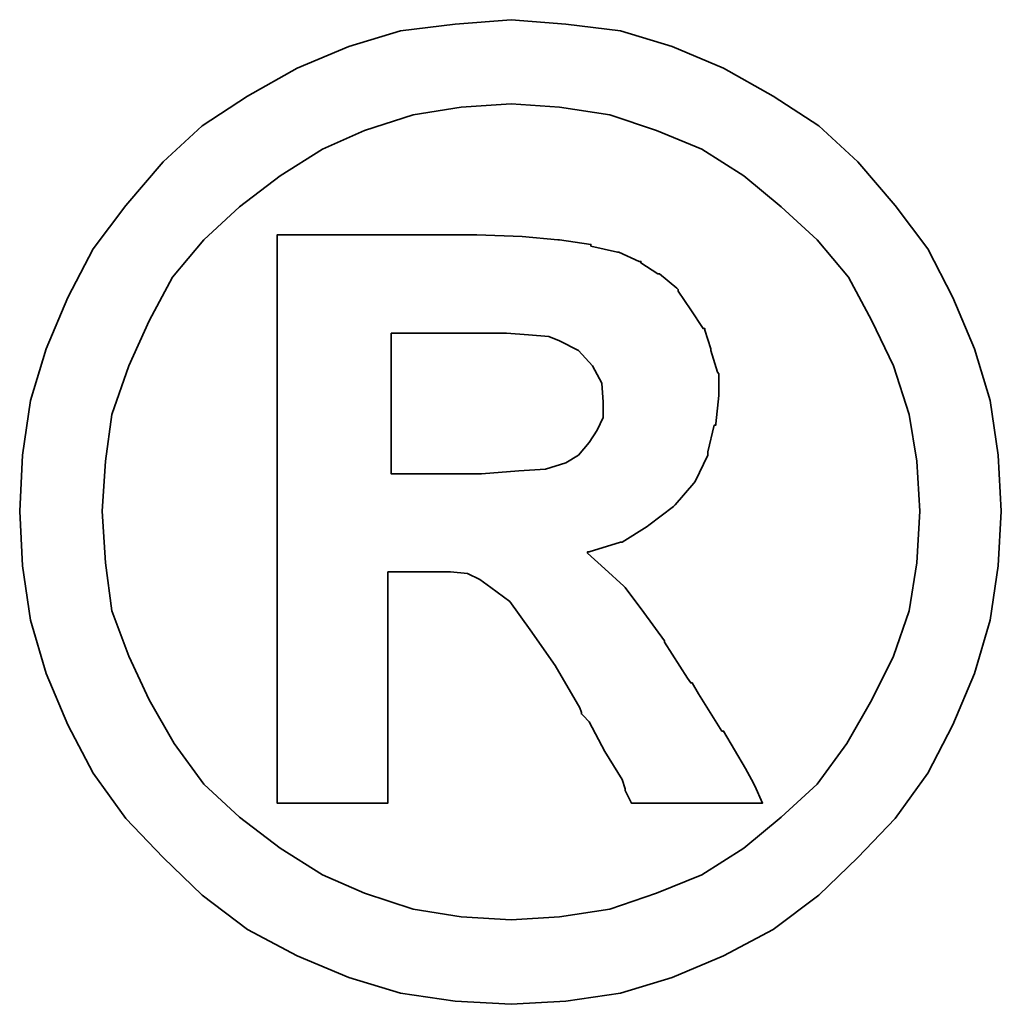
# Model space of a CAD drawing. Header units: millimetres. Extents: x 41.9 to 103.3, y 45.9 to 94.9.
# Tile 51 of 52: x 97.3 to 97.587, y 65.889 to 66.177. Entities that reach past the tile are written whole.
import ezdxf

# ---------------------------------------------------------------- set-up
doc = ezdxf.new("R2010")
doc.units = ezdxf.units.MM
doc.header["$LTSCALE"] = 0.1
doc.layers.add('layer 1', color=7, linetype='CONTINUOUS')

msp = doc.modelspace()

# ---------------------------------------------------------------- linework, layer by layer
at = {"layer": 'layer 1', "color": 7, "lineweight": 35}
for points, knots in [([(97.58712, 66.03344), (97.58712, 66.03344), (97.58616, 66.04987), (97.58616, 66.04987), (97.58616, 66.04987), (97.58616, 66.04987), (97.58388, 66.06588), (97.58388, 66.06588), (97.58388, 66.06588), (97.58388, 66.06588), (97.5793, 66.08103), (97.5793, 66.08103), (97.5793, 66.08103), (97.5793, 66.08103), (97.57292, 66.09608), (97.57292, 66.09608), (97.57292, 66.09608), (97.57292, 66.09608), (97.56559, 66.11028), (97.56559, 66.11028), (97.56559, 66.11028), (97.56559, 66.11028), (97.55606, 66.12304), (97.55606, 66.12304), (97.55606, 66.12304), (97.55606, 66.12304), (97.5451, 66.13581), (97.5451, 66.13581), (97.5451, 66.13581), (97.5451, 66.13581), (97.53367, 66.14638), (97.53367, 66.14638), (97.53367, 66.14638), (97.53367, 66.14638), (97.52033, 66.15505), (97.52033, 66.15505), (97.52033, 66.15505), (97.52033, 66.15505), (97.50576, 66.16325), (97.50576, 66.16325), (97.50576, 66.16325), (97.50576, 66.16325), (97.4907, 66.16963), (97.4907, 66.16963), (97.4907, 66.16963), (97.4907, 66.16963), (97.47556, 66.1742), (97.47556, 66.1742), (97.47556, 66.1742), (97.47556, 66.1742), (97.45955, 66.17611), (97.45955, 66.17611), (97.45955, 66.17611), (97.45955, 66.17611), (97.44354, 66.17744), (97.44354, 66.17744), (97.44354, 66.17744), (97.44354, 66.17744), (97.42716, 66.17611), (97.42716, 66.17611), (97.42716, 66.17611), (97.42716, 66.17611), (97.41115, 66.1742), (97.41115, 66.1742), (97.41115, 66.1742), (97.41115, 66.1742), (97.396, 66.16963), (97.396, 66.16963), (97.396, 66.16963), (97.396, 66.16963), (97.3809, 66.16325), (97.3809, 66.16325), (97.3809, 66.16325), (97.3809, 66.16325), (97.36628, 66.15505), (97.36628, 66.15505), (97.36628, 66.15505), (97.36628, 66.15505), (97.35304, 66.14638), (97.35304, 66.14638), (97.35304, 66.14638), (97.35304, 66.14638), (97.34161, 66.13581), (97.34161, 66.13581), (97.34161, 66.13581), (97.34161, 66.13581), (97.33065, 66.12304), (97.33065, 66.12304), (97.33065, 66.12304), (97.33065, 66.12304), (97.32108, 66.11028), (97.32108, 66.11028), (97.32108, 66.11028), (97.32108, 66.11028), (97.31374, 66.09608), (97.31374, 66.09608), (97.31374, 66.09608), (97.31374, 66.09608), (97.30731, 66.08103), (97.30731, 66.08103), (97.30731, 66.08103), (97.30731, 66.08103), (97.30274, 66.06588), (97.30274, 66.06588), (97.30274, 66.06588), (97.30274, 66.06588), (97.30045, 66.04987), (97.30045, 66.04987), (97.30045, 66.04987), (97.30045, 66.04987), (97.29959, 66.03344), (97.29959, 66.03344), (97.29959, 66.03344), (97.29959, 66.03344), (97.30045, 66.01744), (97.30045, 66.01744), (97.30045, 66.01744), (97.30045, 66.01744), (97.30274, 66.00148), (97.30274, 66.00148), (97.30274, 66.00148), (97.30274, 66.00148), (97.30731, 65.9859), (97.30731, 65.9859), (97.30731, 65.9859), (97.30731, 65.9859), (97.31374, 65.97085), (97.31374, 65.97085), (97.31374, 65.97085), (97.31374, 65.97085), (97.32108, 65.9567), (97.32108, 65.9567), (97.32108, 65.9567), (97.32108, 65.9567), (97.33065, 65.94336), (97.33065, 65.94336), (97.33065, 65.94336), (97.33065, 65.94336), (97.34161, 65.93193), (97.34161, 65.93193), (97.34161, 65.93193), (97.34161, 65.93193), (97.35304, 65.92097), (97.35304, 65.92097), (97.35304, 65.92097), (97.35304, 65.92097), (97.36628, 65.91092), (97.36628, 65.91092), (97.36628, 65.91092), (97.36628, 65.91092), (97.3809, 65.90316), (97.3809, 65.90316), (97.3809, 65.90316), (97.3809, 65.90316), (97.396, 65.89678), (97.396, 65.89678), (97.396, 65.89678), (97.396, 65.89678), (97.41115, 65.8922), (97.41115, 65.8922), (97.41115, 65.8922), (97.41115, 65.8922), (97.42716, 65.88992), (97.42716, 65.88992), (97.42716, 65.88992), (97.42716, 65.88992), (97.44354, 65.88896), (97.44354, 65.88896), (97.44354, 65.88896), (97.44354, 65.88896), (97.45955, 65.88992), (97.45955, 65.88992), (97.45955, 65.88992), (97.45955, 65.88992), (97.47556, 65.8922), (97.47556, 65.8922), (97.47556, 65.8922), (97.47556, 65.8922), (97.4907, 65.89678), (97.4907, 65.89678), (97.4907, 65.89678), (97.4907, 65.89678), (97.50576, 65.90316), (97.50576, 65.90316), (97.50576, 65.90316), (97.50576, 65.90316), (97.52033, 65.91092), (97.52033, 65.91092), (97.52033, 65.91092), (97.52033, 65.91092), (97.53367, 65.92097), (97.53367, 65.92097), (97.53367, 65.92097), (97.53367, 65.92097), (97.5451, 65.93193), (97.5451, 65.93193), (97.5451, 65.93193), (97.5451, 65.93193), (97.55606, 65.94336), (97.55606, 65.94336), (97.55606, 65.94336), (97.55606, 65.94336), (97.56559, 65.9567), (97.56559, 65.9567), (97.56559, 65.9567), (97.56559, 65.9567), (97.57292, 65.97085), (97.57292, 65.97085), (97.57292, 65.97085), (97.57292, 65.97085), (97.5793, 65.9859), (97.5793, 65.9859), (97.5793, 65.9859), (97.5793, 65.9859), (97.58388, 66.00148), (97.58388, 66.00148), (97.58388, 66.00148), (97.58388, 66.00148), (97.58616, 66.01744), (97.58616, 66.01744), (97.58616, 66.01744), (97.58616, 66.01744), (97.58712, 66.03344), (97.58712, 66.03344)], [0, 0, 0, 0, 0.017857, 0.017857, 0.017857, 0.017857, 0.035714, 0.035714, 0.035714, 0.035714, 0.053571, 0.053571, 0.053571, 0.053571, 0.071429, 0.071429, 0.071429, 0.071429, 0.089286, 0.089286, 0.089286, 0.089286, 0.107143, 0.107143, 0.107143, 0.107143, 0.125, 0.125, 0.125, 0.125, 0.142857, 0.142857, 0.142857, 0.142857, 0.160714, 0.160714, 0.160714, 0.160714, 0.178571, 0.178571, 0.178571, 0.178571, 0.196429, 0.196429, 0.196429, 0.196429, 0.214286, 0.214286, 0.214286, 0.214286, 0.232143, 0.232143, 0.232143, 0.232143, 0.25, 0.25, 0.25, 0.25, 0.267857, 0.267857, 0.267857, 0.267857, 0.285714, 0.285714, 0.285714, 0.285714, 0.303571, 0.303571, 0.303571, 0.303571, 0.321429, 0.321429, 0.321429, 0.321429, 0.339286, 0.339286, 0.339286, 0.339286, 0.357143, 0.357143, 0.357143, 0.357143, 0.375, 0.375, 0.375, 0.375, 0.392857, 0.392857, 0.392857, 0.392857, 0.410714, 0.410714, 0.410714, 0.410714, 0.428571, 0.428571, 0.428571, 0.428571, 0.446429, 0.446429, 0.446429, 0.446429, 0.464286, 0.464286, 0.464286, 0.464286, 0.482143, 0.482143, 0.482143, 0.482143, 0.5, 0.5, 0.5, 0.5, 0.517857, 0.517857, 0.517857, 0.517857, 0.535714, 0.535714, 0.535714, 0.535714, 0.553571, 0.553571, 0.553571, 0.553571, 0.571429, 0.571429, 0.571429, 0.571429, 0.589286, 0.589286, 0.589286, 0.589286, 0.607143, 0.607143, 0.607143, 0.607143, 0.625, 0.625, 0.625, 0.625, 0.642857, 0.642857, 0.642857, 0.642857, 0.660714, 0.660714, 0.660714, 0.660714, 0.678571, 0.678571, 0.678571, 0.678571, 0.696429, 0.696429, 0.696429, 0.696429, 0.714286, 0.714286, 0.714286, 0.714286, 0.732143, 0.732143, 0.732143, 0.732143, 0.75, 0.75, 0.75, 0.75, 0.767857, 0.767857, 0.767857, 0.767857, 0.785714, 0.785714, 0.785714, 0.785714, 0.803571, 0.803571, 0.803571, 0.803571, 0.821429, 0.821429, 0.821429, 0.821429, 0.839286, 0.839286, 0.839286, 0.839286, 0.857143, 0.857143, 0.857143, 0.857143, 0.875, 0.875, 0.875, 0.875, 0.892857, 0.892857, 0.892857, 0.892857, 0.910714, 0.910714, 0.910714, 0.910714, 0.928571, 0.928571, 0.928571, 0.928571, 0.946429, 0.946429, 0.946429, 0.946429, 0.964286, 0.964286, 0.964286, 0.964286, 0.982143, 0.982143, 0.982143, 0.982143, 1, 1, 1, 1]), ([(97.5633, 66.03344), (97.5633, 66.03344), (97.56239, 66.04806), (97.56239, 66.04806), (97.56239, 66.04806), (97.56239, 66.04806), (97.56015, 66.06178), (97.56015, 66.06178), (97.56015, 66.06178), (97.56015, 66.06178), (97.55558, 66.07598), (97.55558, 66.07598), (97.55558, 66.07598), (97.55558, 66.07598), (97.5492, 66.08922), (97.5492, 66.08922), (97.5492, 66.08922), (97.5492, 66.08922), (97.54234, 66.10199), (97.54234, 66.10199), (97.54234, 66.10199), (97.54234, 66.10199), (97.53319, 66.11294), (97.53319, 66.11294), (97.53319, 66.11294), (97.53319, 66.11294), (97.52262, 66.12257), (97.52262, 66.12257), (97.52262, 66.12257), (97.52262, 66.12257), (97.51166, 66.13171), (97.51166, 66.13171), (97.51166, 66.13171), (97.51166, 66.13171), (97.49937, 66.13952), (97.49937, 66.13952), (97.49937, 66.13952), (97.49937, 66.13952), (97.48613, 66.14495), (97.48613, 66.14495), (97.48613, 66.14495), (97.48613, 66.14495), (97.47241, 66.14953), (97.47241, 66.14953), (97.47241, 66.14953), (97.47241, 66.14953), (97.45774, 66.15181), (97.45774, 66.15181), (97.45774, 66.15181), (97.45774, 66.15181), (97.44354, 66.15277), (97.44354, 66.15277), (97.44354, 66.15277), (97.44354, 66.15277), (97.42892, 66.15181), (97.42892, 66.15181), (97.42892, 66.15181), (97.42892, 66.15181), (97.41482, 66.14953), (97.41482, 66.14953), (97.41482, 66.14953), (97.41482, 66.14953), (97.40058, 66.14495), (97.40058, 66.14495), (97.40058, 66.14495), (97.40058, 66.14495), (97.38824, 66.13952), (97.38824, 66.13952), (97.38824, 66.13952), (97.38824, 66.13952), (97.3759, 66.13171), (97.3759, 66.13171), (97.3759, 66.13171), (97.3759, 66.13171), (97.36399, 66.12257), (97.36399, 66.12257), (97.36399, 66.12257), (97.36399, 66.12257), (97.35356, 66.11294), (97.35356, 66.11294), (97.35356, 66.11294), (97.35356, 66.11294), (97.34437, 66.10199), (97.34437, 66.10199), (97.34437, 66.10199), (97.34437, 66.10199), (97.33751, 66.08922), (97.33751, 66.08922), (97.33751, 66.08922), (97.33751, 66.08922), (97.3316, 66.07598), (97.3316, 66.07598), (97.3316, 66.07598), (97.3316, 66.07598), (97.32655, 66.06178), (97.32655, 66.06178), (97.32655, 66.06178), (97.32655, 66.06178), (97.3247, 66.04806), (97.3247, 66.04806), (97.3247, 66.04806), (97.3247, 66.04806), (97.32379, 66.03344), (97.32379, 66.03344), (97.32379, 66.03344), (97.32379, 66.03344), (97.3247, 66.01834), (97.3247, 66.01834), (97.3247, 66.01834), (97.3247, 66.01834), (97.32655, 66.00424), (97.32655, 66.00424), (97.32655, 66.00424), (97.32655, 66.00424), (97.3316, 65.99095), (97.3316, 65.99095), (97.3316, 65.99095), (97.3316, 65.99095), (97.33751, 65.97814), (97.33751, 65.97814), (97.33751, 65.97814), (97.33751, 65.97814), (97.34484, 65.96537), (97.34484, 65.96537), (97.34484, 65.96537), (97.34484, 65.96537), (97.35356, 65.95346), (97.35356, 65.95346), (97.35356, 65.95346), (97.35356, 65.95346), (97.36399, 65.94384), (97.36399, 65.94384), (97.36399, 65.94384), (97.36399, 65.94384), (97.3759, 65.93469), (97.3759, 65.93469), (97.3759, 65.93469), (97.3759, 65.93469), (97.38824, 65.92693), (97.38824, 65.92693), (97.38824, 65.92693), (97.38824, 65.92693), (97.40058, 65.9215), (97.40058, 65.9215), (97.40058, 65.9215), (97.40058, 65.9215), (97.41482, 65.91688), (97.41482, 65.91688), (97.41482, 65.91688), (97.41482, 65.91688), (97.42892, 65.91459), (97.42892, 65.91459), (97.42892, 65.91459), (97.42892, 65.91459), (97.44354, 65.91369), (97.44354, 65.91369), (97.44354, 65.91369), (97.44354, 65.91369), (97.45774, 65.91459), (97.45774, 65.91459), (97.45774, 65.91459), (97.45774, 65.91459), (97.47241, 65.91688), (97.47241, 65.91688), (97.47241, 65.91688), (97.47241, 65.91688), (97.48613, 65.9215), (97.48613, 65.9215), (97.48613, 65.9215), (97.48613, 65.9215), (97.49937, 65.92693), (97.49937, 65.92693), (97.49937, 65.92693), (97.49937, 65.92693), (97.51166, 65.93469), (97.51166, 65.93469), (97.51166, 65.93469), (97.51166, 65.93469), (97.52262, 65.94384), (97.52262, 65.94384), (97.52262, 65.94384), (97.52262, 65.94384), (97.53319, 65.95346), (97.53319, 65.95346), (97.53319, 65.95346), (97.53319, 65.95346), (97.54186, 65.96537), (97.54186, 65.96537), (97.54186, 65.96537), (97.54186, 65.96537), (97.5492, 65.97814), (97.5492, 65.97814), (97.5492, 65.97814), (97.5492, 65.97814), (97.55558, 65.99095), (97.55558, 65.99095), (97.55558, 65.99095), (97.55558, 65.99095), (97.56015, 66.00424), (97.56015, 66.00424), (97.56015, 66.00424), (97.56015, 66.00424), (97.56239, 66.01834), (97.56239, 66.01834), (97.56239, 66.01834), (97.56239, 66.01834), (97.5633, 66.03344), (97.5633, 66.03344)], [0, 0, 0, 0, 0.019231, 0.019231, 0.019231, 0.019231, 0.038462, 0.038462, 0.038462, 0.038462, 0.057692, 0.057692, 0.057692, 0.057692, 0.076923, 0.076923, 0.076923, 0.076923, 0.096154, 0.096154, 0.096154, 0.096154, 0.115385, 0.115385, 0.115385, 0.115385, 0.134615, 0.134615, 0.134615, 0.134615, 0.153846, 0.153846, 0.153846, 0.153846, 0.173077, 0.173077, 0.173077, 0.173077, 0.192308, 0.192308, 0.192308, 0.192308, 0.211538, 0.211538, 0.211538, 0.211538, 0.230769, 0.230769, 0.230769, 0.230769, 0.25, 0.25, 0.25, 0.25, 0.269231, 0.269231, 0.269231, 0.269231, 0.288462, 0.288462, 0.288462, 0.288462, 0.307692, 0.307692, 0.307692, 0.307692, 0.326923, 0.326923, 0.326923, 0.326923, 0.346154, 0.346154, 0.346154, 0.346154, 0.365385, 0.365385, 0.365385, 0.365385, 0.384615, 0.384615, 0.384615, 0.384615, 0.403846, 0.403846, 0.403846, 0.403846, 0.423077, 0.423077, 0.423077, 0.423077, 0.442308, 0.442308, 0.442308, 0.442308, 0.461538, 0.461538, 0.461538, 0.461538, 0.480769, 0.480769, 0.480769, 0.480769, 0.5, 0.5, 0.5, 0.5, 0.519231, 0.519231, 0.519231, 0.519231, 0.538462, 0.538462, 0.538462, 0.538462, 0.557692, 0.557692, 0.557692, 0.557692, 0.576923, 0.576923, 0.576923, 0.576923, 0.596154, 0.596154, 0.596154, 0.596154, 0.615385, 0.615385, 0.615385, 0.615385, 0.634615, 0.634615, 0.634615, 0.634615, 0.653846, 0.653846, 0.653846, 0.653846, 0.673077, 0.673077, 0.673077, 0.673077, 0.692308, 0.692308, 0.692308, 0.692308, 0.711538, 0.711538, 0.711538, 0.711538, 0.730769, 0.730769, 0.730769, 0.730769, 0.75, 0.75, 0.75, 0.75, 0.769231, 0.769231, 0.769231, 0.769231, 0.788462, 0.788462, 0.788462, 0.788462, 0.807692, 0.807692, 0.807692, 0.807692, 0.826923, 0.826923, 0.826923, 0.826923, 0.846154, 0.846154, 0.846154, 0.846154, 0.865385, 0.865385, 0.865385, 0.865385, 0.884615, 0.884615, 0.884615, 0.884615, 0.903846, 0.903846, 0.903846, 0.903846, 0.923077, 0.923077, 0.923077, 0.923077, 0.942308, 0.942308, 0.942308, 0.942308, 0.961538, 0.961538, 0.961538, 0.961538, 0.980769, 0.980769, 0.980769, 0.980769, 1, 1, 1, 1]), ([(97.375, 65.95165), (97.375, 65.95165), (97.375, 65.95346), (97.375, 65.95346), (97.375, 65.95346), (97.375, 65.95346), (97.375, 65.95846), (97.375, 65.95846), (97.375, 65.95846), (97.375, 65.95846), (97.375, 65.96675), (97.375, 65.96675), (97.375, 65.96675), (97.375, 65.96675), (97.375, 65.97675), (97.375, 65.97675), (97.375, 65.97675), (97.375, 65.97675), (97.375, 65.98862), (97.375, 65.98862), (97.375, 65.98862), (97.375, 65.98862), (97.375, 66.00148), (97.375, 66.00148), (97.375, 66.00148), (97.375, 66.00148), (97.375, 66.03068), (97.375, 66.03068), (97.375, 66.03068), (97.375, 66.03068), (97.375, 66.05993), (97.375, 66.05993), (97.375, 66.05993), (97.375, 66.05993), (97.375, 66.07369), (97.375, 66.07369), (97.375, 66.07369), (97.375, 66.07369), (97.375, 66.0856), (97.375, 66.0856), (97.375, 66.0856), (97.375, 66.0856), (97.375, 66.09651), (97.375, 66.09651), (97.375, 66.09651), (97.375, 66.09651), (97.375, 66.10389), (97.375, 66.10389), (97.375, 66.10389), (97.375, 66.10389), (97.375, 66.10885), (97.375, 66.10885), (97.375, 66.10885), (97.375, 66.10885), (97.375, 66.11075), (97.375, 66.11075), (97.375, 66.11075), (97.375, 66.11075), (97.375, 66.11437), (97.375, 66.11437), (97.375, 66.11437), (97.375, 66.11437), (97.37819, 66.11437), (97.37819, 66.11437), (97.37819, 66.11437), (97.37819, 66.11437), (97.37914, 66.11437), (97.37914, 66.11437), (97.37914, 66.11437), (97.37914, 66.11437), (97.3809, 66.11437), (97.3809, 66.11437), (97.3809, 66.11437), (97.3809, 66.11437), (97.38734, 66.11437), (97.38734, 66.11437), (97.38734, 66.11437), (97.38734, 66.11437), (97.396, 66.11437), (97.396, 66.11437), (97.396, 66.11437), (97.396, 66.11437), (97.4061, 66.11437), (97.4061, 66.11437), (97.4061, 66.11437), (97.4061, 66.11437), (97.41658, 66.11437), (97.41658, 66.11437), (97.41658, 66.11437), (97.41658, 66.11437), (97.42487, 66.11437), (97.42487, 66.11437), (97.42487, 66.11437), (97.42487, 66.11437), (97.43035, 66.11437), (97.43035, 66.11437), (97.43035, 66.11437), (97.43035, 66.11437), (97.43211, 66.11437), (97.43211, 66.11437), (97.43211, 66.11437), (97.43211, 66.11437), (97.43307, 66.11437), (97.43307, 66.11437), (97.43307, 66.11437), (97.43307, 66.11437), (97.43354, 66.11437), (97.43354, 66.11437), (97.43354, 66.11437), (97.43354, 66.11437), (97.44678, 66.1139), (97.44678, 66.1139), (97.44678, 66.1139), (97.44678, 66.1139), (97.45726, 66.11294), (97.45726, 66.11294), (97.45726, 66.11294), (97.45726, 66.11294), (97.45774, 66.11294), (97.45774, 66.11294), (97.45774, 66.11294), (97.45774, 66.11294), (97.46689, 66.11161), (97.46689, 66.11161), (97.46689, 66.11161), (97.46689, 66.11161), (97.46689, 66.11113), (97.46689, 66.11113), (97.46689, 66.11113), (97.46689, 66.11113), (97.4747, 66.10932), (97.4747, 66.10932), (97.4747, 66.10932), (97.4747, 66.10932), (97.47508, 66.10932), (97.47508, 66.10932), (97.47508, 66.10932), (97.47508, 66.10932), (97.48108, 66.10661), (97.48108, 66.10661), (97.48108, 66.10661), (97.48108, 66.10661), (97.48156, 66.10661), (97.48156, 66.10661), (97.48156, 66.10661), (97.48156, 66.10661), (97.48156, 66.10618), (97.48156, 66.10618), (97.48156, 66.10618), (97.48156, 66.10618), (97.48651, 66.10294), (97.48651, 66.10294), (97.48651, 66.10294), (97.48651, 66.10294), (97.48704, 66.10294), (97.48704, 66.10294), (97.48704, 66.10294), (97.48704, 66.10294), (97.49204, 66.0988), (97.49204, 66.0988), (97.49204, 66.0988), (97.49204, 66.0988), (97.49251, 66.09837), (97.49251, 66.09837), (97.49251, 66.09837), (97.49251, 66.09837), (97.49251, 66.09789), (97.49251, 66.09789), (97.49251, 66.09789), (97.49251, 66.09789), (97.49613, 66.09241), (97.49613, 66.09241), (97.49613, 66.09241), (97.49613, 66.09241), (97.49975, 66.08693), (97.49975, 66.08693), (97.49975, 66.08693), (97.49975, 66.08693), (97.50028, 66.08693), (97.50028, 66.08693), (97.50028, 66.08693), (97.50028, 66.08693), (97.50028, 66.08646), (97.50028, 66.08646), (97.50028, 66.08646), (97.50028, 66.08646), (97.50204, 66.08103), (97.50204, 66.08103), (97.50204, 66.08103), (97.50204, 66.08103), (97.50204, 66.08055), (97.50204, 66.08055), (97.50204, 66.08055), (97.50204, 66.08055), (97.50395, 66.07417), (97.50395, 66.07417), (97.50395, 66.07417), (97.50395, 66.07417), (97.50433, 66.07369), (97.50433, 66.07369), (97.50433, 66.07369), (97.50433, 66.07369), (97.50433, 66.06769), (97.50433, 66.06769), (97.50433, 66.06769), (97.50433, 66.06769), (97.50433, 66.06731), (97.50433, 66.06731), (97.50433, 66.06731), (97.50433, 66.06731), (97.50347, 66.05902), (97.50347, 66.05902), (97.50347, 66.05902), (97.50347, 66.05902), (97.50347, 66.05864), (97.50347, 66.05864), (97.50347, 66.05864), (97.50347, 66.05864), (97.50299, 66.05864), (97.50299, 66.05864), (97.50299, 66.05864), (97.50299, 66.05864), (97.50114, 66.05083), (97.50114, 66.05083), (97.50114, 66.05083), (97.50114, 66.05083), (97.50114, 66.05035), (97.50114, 66.05035), (97.50114, 66.05035), (97.50114, 66.05035), (97.50114, 66.04987), (97.50114, 66.04987), (97.50114, 66.04987), (97.50114, 66.04987), (97.49747, 66.04216), (97.49747, 66.04216), (97.49747, 66.04216), (97.49747, 66.04216), (97.49709, 66.04163), (97.49709, 66.04163), (97.49709, 66.04163), (97.49709, 66.04163), (97.49156, 66.0353), (97.49156, 66.0353), (97.49156, 66.0353), (97.49156, 66.0353), (97.49108, 66.03482), (97.49108, 66.03482), (97.49108, 66.03482), (97.49108, 66.03482), (97.48384, 66.0293), (97.48384, 66.0293), (97.48384, 66.0293), (97.48384, 66.0293), (97.48337, 66.02892), (97.48337, 66.02892), (97.48337, 66.02892), (97.48337, 66.02892), (97.47603, 66.02434), (97.47603, 66.02434), (97.47603, 66.02434), (97.47603, 66.02434), (97.47556, 66.02434), (97.47556, 66.02434), (97.47556, 66.02434), (97.47556, 66.02434), (97.46641, 66.02158), (97.46641, 66.02158), (97.46641, 66.02158), (97.46641, 66.02158), (97.46593, 66.02158), (97.46593, 66.02158), (97.46593, 66.02158), (97.46593, 66.02158), (97.46593, 66.0211), (97.46593, 66.0211), (97.46593, 66.0211), (97.46593, 66.0211), (97.47098, 66.01653), (97.47098, 66.01653), (97.47098, 66.01653), (97.47098, 66.01653), (97.47651, 66.01148), (97.47651, 66.01148), (97.47651, 66.01148), (97.47651, 66.01148), (97.47694, 66.0111), (97.47694, 66.0111), (97.47694, 66.0111), (97.47694, 66.0111), (97.48241, 66.00376), (97.48241, 66.00376), (97.48241, 66.00376), (97.48241, 66.00376), (97.48842, 65.99548), (97.48842, 65.99548), (97.48842, 65.99548), (97.48842, 65.99548), (97.48842, 65.99509), (97.48842, 65.99509), (97.48842, 65.99509), (97.48842, 65.99509), (97.49523, 65.98452), (97.49523, 65.98452), (97.49523, 65.98452), (97.49523, 65.98452), (97.49613, 65.98314), (97.49613, 65.98314), (97.49613, 65.98314), (97.49613, 65.98314), (97.49661, 65.98314), (97.49661, 65.98314), (97.49661, 65.98314), (97.49661, 65.98314), (97.49842, 65.97995), (97.49842, 65.97995), (97.49842, 65.97995), (97.49842, 65.97995), (97.50528, 65.96899), (97.50528, 65.96899), (97.50528, 65.96899), (97.50528, 65.96899), (97.50576, 65.96899), (97.50576, 65.96899), (97.50576, 65.96899), (97.50576, 65.96899), (97.51214, 65.95803), (97.51214, 65.95803), (97.51214, 65.95803), (97.51214, 65.95803), (97.51395, 65.9548), (97.51395, 65.9548), (97.51395, 65.9548), (97.51395, 65.9548), (97.5149, 65.95299), (97.5149, 65.95299), (97.5149, 65.95299), (97.5149, 65.95299), (97.51719, 65.94794), (97.51719, 65.94794), (97.51719, 65.94794), (97.51719, 65.94794), (97.51214, 65.94794), (97.51214, 65.94794), (97.51214, 65.94794), (97.51214, 65.94794), (97.51123, 65.94794), (97.51123, 65.94794), (97.51123, 65.94794), (97.51123, 65.94794), (97.50709, 65.94794), (97.50709, 65.94794), (97.50709, 65.94794), (97.50709, 65.94794), (97.49613, 65.94794), (97.49613, 65.94794), (97.49613, 65.94794), (97.49613, 65.94794), (97.48518, 65.94794), (97.48518, 65.94794), (97.48518, 65.94794), (97.48518, 65.94794), (97.48156, 65.94794), (97.48156, 65.94794), (97.48156, 65.94794), (97.48156, 65.94794), (97.4806, 65.94794), (97.4806, 65.94794), (97.4806, 65.94794), (97.4806, 65.94794), (97.47879, 65.94794), (97.47879, 65.94794), (97.47879, 65.94794), (97.47879, 65.94794), (97.47784, 65.94984), (97.47784, 65.94984), (97.47784, 65.94984), (97.47784, 65.94984), (97.47694, 65.95165), (97.47694, 65.95165), (97.47694, 65.95165), (97.47694, 65.95165), (97.47694, 65.95213), (97.47694, 65.95213), (97.47694, 65.95213), (97.47694, 65.95213), (97.47603, 65.9548), (97.47603, 65.9548), (97.47603, 65.9548), (97.47603, 65.9548), (97.47098, 65.96308), (97.47098, 65.96308), (97.47098, 65.96308), (97.47098, 65.96308), (97.46641, 65.97171), (97.46641, 65.97171), (97.46641, 65.97171), (97.46641, 65.97171), (97.4646, 65.97356), (97.4646, 65.97356), (97.4646, 65.97356), (97.4646, 65.97356), (97.46412, 65.97404), (97.46412, 65.97404), (97.46412, 65.97404), (97.46412, 65.97404), (97.46412, 65.97447), (97.46412, 65.97447), (97.46412, 65.97447), (97.46412, 65.97447), (97.46365, 65.97585), (97.46365, 65.97585), (97.46365, 65.97585), (97.46365, 65.97585), (97.45641, 65.98819), (97.45641, 65.98819), (97.45641, 65.98819), (97.45641, 65.98819), (97.44907, 65.99867), (97.44907, 65.99867), (97.44907, 65.99867), (97.44907, 65.99867), (97.44316, 66.00696), (97.44316, 66.00696), (97.44316, 66.00696), (97.44316, 66.00696), (97.43764, 66.0111), (97.43764, 66.0111), (97.43764, 66.0111), (97.43764, 66.0111), (97.4344, 66.01339), (97.4344, 66.01339), (97.4344, 66.01339), (97.4344, 66.01339), (97.43078, 66.0152), (97.43078, 66.0152), (97.43078, 66.0152), (97.43078, 66.0152), (97.42578, 66.01567), (97.42578, 66.01567), (97.42578, 66.01567), (97.42578, 66.01567), (97.41935, 66.01567), (97.41935, 66.01567), (97.41935, 66.01567), (97.41935, 66.01567), (97.41839, 66.01567), (97.41839, 66.01567), (97.41839, 66.01567), (97.41839, 66.01567), (97.41754, 66.01567), (97.41754, 66.01567), (97.41754, 66.01567), (97.41754, 66.01567), (97.41201, 66.01567), (97.41201, 66.01567), (97.41201, 66.01567), (97.41201, 66.01567), (97.40744, 66.01567), (97.40744, 66.01567), (97.40744, 66.01567), (97.40744, 66.01567), (97.40744, 66.01239), (97.40744, 66.01239), (97.40744, 66.01239), (97.40744, 66.01239), (97.40744, 66.00881), (97.40744, 66.00881), (97.40744, 66.00881), (97.40744, 66.00881), (97.40744, 65.99776), (97.40744, 65.99776), (97.40744, 65.99776), (97.40744, 65.99776), (97.40744, 65.9859), (97.40744, 65.9859), (97.40744, 65.9859), (97.40744, 65.9859), (97.40744, 65.97309), (97.40744, 65.97309), (97.40744, 65.97309), (97.40744, 65.97309), (97.40744, 65.96261), (97.40744, 65.96261), (97.40744, 65.96261), (97.40744, 65.96261), (97.40744, 65.95846), (97.40744, 65.95846), (97.40744, 65.95846), (97.40744, 65.95846), (97.40744, 65.95527), (97.40744, 65.95527), (97.40744, 65.95527), (97.40744, 65.95527), (97.40744, 65.95251), (97.40744, 65.95251), (97.40744, 65.95251), (97.40744, 65.95251), (97.40744, 65.95165), (97.40744, 65.95165), (97.40744, 65.95165), (97.40744, 65.95165), (97.40744, 65.94794), (97.40744, 65.94794), (97.40744, 65.94794), (97.40744, 65.94794), (97.40429, 65.94794), (97.40429, 65.94794), (97.40429, 65.94794), (97.40429, 65.94794), (97.40334, 65.94794), (97.40334, 65.94794), (97.40334, 65.94794), (97.40334, 65.94794), (97.40058, 65.94794), (97.40058, 65.94794), (97.40058, 65.94794), (97.40058, 65.94794), (97.39105, 65.94794), (97.39105, 65.94794), (97.39105, 65.94794), (97.39105, 65.94794), (97.38276, 65.94794), (97.38276, 65.94794), (97.38276, 65.94794), (97.38276, 65.94794), (97.38005, 65.94794), (97.38005, 65.94794), (97.38005, 65.94794), (97.38005, 65.94794), (97.37819, 65.94794), (97.37819, 65.94794), (97.37819, 65.94794), (97.37819, 65.94794), (97.375, 65.94794), (97.375, 65.94794), (97.375, 65.94794), (97.375, 65.94794), (97.375, 65.95165), (97.375, 65.95165)], [0, 0, 0, 0, 0.007407, 0.007407, 0.007407, 0.007407, 0.014815, 0.014815, 0.014815, 0.014815, 0.022222, 0.022222, 0.022222, 0.022222, 0.02963, 0.02963, 0.02963, 0.02963, 0.037037, 0.037037, 0.037037, 0.037037, 0.044444, 0.044444, 0.044444, 0.044444, 0.051852, 0.051852, 0.051852, 0.051852, 0.059259, 0.059259, 0.059259, 0.059259, 0.066667, 0.066667, 0.066667, 0.066667, 0.074074, 0.074074, 0.074074, 0.074074, 0.081481, 0.081481, 0.081481, 0.081481, 0.088889, 0.088889, 0.088889, 0.088889, 0.096296, 0.096296, 0.096296, 0.096296, 0.103704, 0.103704, 0.103704, 0.103704, 0.111111, 0.111111, 0.111111, 0.111111, 0.118519, 0.118519, 0.118519, 0.118519, 0.125926, 0.125926, 0.125926, 0.125926, 0.133333, 0.133333, 0.133333, 0.133333, 0.140741, 0.140741, 0.140741, 0.140741, 0.148148, 0.148148, 0.148148, 0.148148, 0.155556, 0.155556, 0.155556, 0.155556, 0.162963, 0.162963, 0.162963, 0.162963, 0.17037, 0.17037, 0.17037, 0.17037, 0.177778, 0.177778, 0.177778, 0.177778, 0.185185, 0.185185, 0.185185, 0.185185, 0.192593, 0.192593, 0.192593, 0.192593, 0.2, 0.2, 0.2, 0.2, 0.207407, 0.207407, 0.207407, 0.207407, 0.214815, 0.214815, 0.214815, 0.214815, 0.222222, 0.222222, 0.222222, 0.222222, 0.22963, 0.22963, 0.22963, 0.22963, 0.237037, 0.237037, 0.237037, 0.237037, 0.244444, 0.244444, 0.244444, 0.244444, 0.251852, 0.251852, 0.251852, 0.251852, 0.259259, 0.259259, 0.259259, 0.259259, 0.266667, 0.266667, 0.266667, 0.266667, 0.274074, 0.274074, 0.274074, 0.274074, 0.281481, 0.281481, 0.281481, 0.281481, 0.288889, 0.288889, 0.288889, 0.288889, 0.296296, 0.296296, 0.296296, 0.296296, 0.303704, 0.303704, 0.303704, 0.303704, 0.311111, 0.311111, 0.311111, 0.311111, 0.318519, 0.318519, 0.318519, 0.318519, 0.325926, 0.325926, 0.325926, 0.325926, 0.333333, 0.333333, 0.333333, 0.333333, 0.340741, 0.340741, 0.340741, 0.340741, 0.348148, 0.348148, 0.348148, 0.348148, 0.355556, 0.355556, 0.355556, 0.355556, 0.362963, 0.362963, 0.362963, 0.362963, 0.37037, 0.37037, 0.37037, 0.37037, 0.377778, 0.377778, 0.377778, 0.377778, 0.385185, 0.385185, 0.385185, 0.385185, 0.392593, 0.392593, 0.392593, 0.392593, 0.4, 0.4, 0.4, 0.4, 0.407407, 0.407407, 0.407407, 0.407407, 0.414815, 0.414815, 0.414815, 0.414815, 0.422222, 0.422222, 0.422222, 0.422222, 0.42963, 0.42963, 0.42963, 0.42963, 0.437037, 0.437037, 0.437037, 0.437037, 0.444444, 0.444444, 0.444444, 0.444444, 0.451852, 0.451852, 0.451852, 0.451852, 0.459259, 0.459259, 0.459259, 0.459259, 0.466667, 0.466667, 0.466667, 0.466667, 0.474074, 0.474074, 0.474074, 0.474074, 0.481481, 0.481481, 0.481481, 0.481481, 0.488889, 0.488889, 0.488889, 0.488889, 0.496296, 0.496296, 0.496296, 0.496296, 0.503704, 0.503704, 0.503704, 0.503704, 0.511111, 0.511111, 0.511111, 0.511111, 0.518519, 0.518519, 0.518519, 0.518519, 0.525926, 0.525926, 0.525926, 0.525926, 0.533333, 0.533333, 0.533333, 0.533333, 0.540741, 0.540741, 0.540741, 0.540741, 0.548148, 0.548148, 0.548148, 0.548148, 0.555556, 0.555556, 0.555556, 0.555556, 0.562963, 0.562963, 0.562963, 0.562963, 0.57037, 0.57037, 0.57037, 0.57037, 0.577778, 0.577778, 0.577778, 0.577778, 0.585185, 0.585185, 0.585185, 0.585185, 0.592593, 0.592593, 0.592593, 0.592593, 0.6, 0.6, 0.6, 0.6, 0.607407, 0.607407, 0.607407, 0.607407, 0.614815, 0.614815, 0.614815, 0.614815, 0.622222, 0.622222, 0.622222, 0.622222, 0.62963, 0.62963, 0.62963, 0.62963, 0.637037, 0.637037, 0.637037, 0.637037, 0.644444, 0.644444, 0.644444, 0.644444, 0.651852, 0.651852, 0.651852, 0.651852, 0.659259, 0.659259, 0.659259, 0.659259, 0.666667, 0.666667, 0.666667, 0.666667, 0.674074, 0.674074, 0.674074, 0.674074, 0.681481, 0.681481, 0.681481, 0.681481, 0.688889, 0.688889, 0.688889, 0.688889, 0.696296, 0.696296, 0.696296, 0.696296, 0.703704, 0.703704, 0.703704, 0.703704, 0.711111, 0.711111, 0.711111, 0.711111, 0.718519, 0.718519, 0.718519, 0.718519, 0.725926, 0.725926, 0.725926, 0.725926, 0.733333, 0.733333, 0.733333, 0.733333, 0.740741, 0.740741, 0.740741, 0.740741, 0.748148, 0.748148, 0.748148, 0.748148, 0.755556, 0.755556, 0.755556, 0.755556, 0.762963, 0.762963, 0.762963, 0.762963, 0.77037, 0.77037, 0.77037, 0.77037, 0.777778, 0.777778, 0.777778, 0.777778, 0.785185, 0.785185, 0.785185, 0.785185, 0.792593, 0.792593, 0.792593, 0.792593, 0.8, 0.8, 0.8, 0.8, 0.807407, 0.807407, 0.807407, 0.807407, 0.814815, 0.814815, 0.814815, 0.814815, 0.822222, 0.822222, 0.822222, 0.822222, 0.82963, 0.82963, 0.82963, 0.82963, 0.837037, 0.837037, 0.837037, 0.837037, 0.844444, 0.844444, 0.844444, 0.844444, 0.851852, 0.851852, 0.851852, 0.851852, 0.859259, 0.859259, 0.859259, 0.859259, 0.866667, 0.866667, 0.866667, 0.866667, 0.874074, 0.874074, 0.874074, 0.874074, 0.881481, 0.881481, 0.881481, 0.881481, 0.888889, 0.888889, 0.888889, 0.888889, 0.896296, 0.896296, 0.896296, 0.896296, 0.903704, 0.903704, 0.903704, 0.903704, 0.911111, 0.911111, 0.911111, 0.911111, 0.918519, 0.918519, 0.918519, 0.918519, 0.925926, 0.925926, 0.925926, 0.925926, 0.933333, 0.933333, 0.933333, 0.933333, 0.940741, 0.940741, 0.940741, 0.940741, 0.948148, 0.948148, 0.948148, 0.948148, 0.955556, 0.955556, 0.955556, 0.955556, 0.962963, 0.962963, 0.962963, 0.962963, 0.97037, 0.97037, 0.97037, 0.97037, 0.977778, 0.977778, 0.977778, 0.977778, 0.985185, 0.985185, 0.985185, 0.985185, 0.992593, 0.992593, 0.992593, 0.992593, 1, 1, 1, 1]), ([(97.40839, 66.0856), (97.40839, 66.0856), (97.40839, 66.08189), (97.40839, 66.08189), (97.40839, 66.08189), (97.40839, 66.08189), (97.40839, 66.07369), (97.40839, 66.07369), (97.40839, 66.07369), (97.40839, 66.07369), (97.40839, 66.0645), (97.40839, 66.0645), (97.40839, 66.0645), (97.40839, 66.0645), (97.40839, 66.05635), (97.40839, 66.05635), (97.40839, 66.05635), (97.40839, 66.05635), (97.40839, 66.04806), (97.40839, 66.04806), (97.40839, 66.04806), (97.40839, 66.04806), (97.40839, 66.0444), (97.40839, 66.0444), (97.40839, 66.0444), (97.40839, 66.0444), (97.40925, 66.0444), (97.40925, 66.0444), (97.40925, 66.0444), (97.40925, 66.0444), (97.41935, 66.0444), (97.41935, 66.0444), (97.41935, 66.0444), (97.41935, 66.0444), (97.43035, 66.0444), (97.43035, 66.0444), (97.43035, 66.0444), (97.43035, 66.0444), (97.43397, 66.0444), (97.43397, 66.0444), (97.43397, 66.0444), (97.43397, 66.0444), (97.43488, 66.0444), (97.43488, 66.0444), (97.43488, 66.0444), (97.43488, 66.0444), (97.44583, 66.0453), (97.44583, 66.0453), (97.44583, 66.0453), (97.44583, 66.0453), (97.45364, 66.04578), (97.45364, 66.04578), (97.45364, 66.04578), (97.45364, 66.04578), (97.45955, 66.04759), (97.45955, 66.04759), (97.45955, 66.04759), (97.45955, 66.04759), (97.46327, 66.04987), (97.46327, 66.04987), (97.46327, 66.04987), (97.46327, 66.04987), (97.46641, 66.05354), (97.46641, 66.05354), (97.46641, 66.05354), (97.46641, 66.05354), (97.4687, 66.05721), (97.4687, 66.05721), (97.4687, 66.05721), (97.4687, 66.05721), (97.47051, 66.06093), (97.47051, 66.06093), (97.47051, 66.06093), (97.47051, 66.06093), (97.47051, 66.0654), (97.47051, 66.0654), (97.47051, 66.0654), (97.47051, 66.0654), (97.47012, 66.07093), (97.47012, 66.07093), (97.47012, 66.07093), (97.47012, 66.07093), (97.46736, 66.07598), (97.46736, 66.07598), (97.46736, 66.07598), (97.46736, 66.07598), (97.46327, 66.08055), (97.46327, 66.08055), (97.46327, 66.08055), (97.46327, 66.08055), (97.45774, 66.08331), (97.45774, 66.08331), (97.45774, 66.08331), (97.45774, 66.08331), (97.45455, 66.08465), (97.45455, 66.08465), (97.45455, 66.08465), (97.45455, 66.08465), (97.44859, 66.08512), (97.44859, 66.08512), (97.44859, 66.08512), (97.44859, 66.08512), (97.44221, 66.0856), (97.44221, 66.0856), (97.44221, 66.0856), (97.44221, 66.0856), (97.43307, 66.0856), (97.43307, 66.0856), (97.43307, 66.0856), (97.43307, 66.0856), (97.43211, 66.0856), (97.43211, 66.0856), (97.43211, 66.0856), (97.43211, 66.0856), (97.42849, 66.0856), (97.42849, 66.0856), (97.42849, 66.0856), (97.42849, 66.0856), (97.41839, 66.0856), (97.41839, 66.0856), (97.41839, 66.0856), (97.41839, 66.0856), (97.40925, 66.0856), (97.40925, 66.0856), (97.40925, 66.0856), (97.40925, 66.0856), (97.40839, 66.0856), (97.40839, 66.0856)], [0, 0, 0, 0, 0.03125, 0.03125, 0.03125, 0.03125, 0.0625, 0.0625, 0.0625, 0.0625, 0.09375, 0.09375, 0.09375, 0.09375, 0.125, 0.125, 0.125, 0.125, 0.15625, 0.15625, 0.15625, 0.15625, 0.1875, 0.1875, 0.1875, 0.1875, 0.21875, 0.21875, 0.21875, 0.21875, 0.25, 0.25, 0.25, 0.25, 0.28125, 0.28125, 0.28125, 0.28125, 0.3125, 0.3125, 0.3125, 0.3125, 0.34375, 0.34375, 0.34375, 0.34375, 0.375, 0.375, 0.375, 0.375, 0.40625, 0.40625, 0.40625, 0.40625, 0.4375, 0.4375, 0.4375, 0.4375, 0.46875, 0.46875, 0.46875, 0.46875, 0.5, 0.5, 0.5, 0.5, 0.53125, 0.53125, 0.53125, 0.53125, 0.5625, 0.5625, 0.5625, 0.5625, 0.59375, 0.59375, 0.59375, 0.59375, 0.625, 0.625, 0.625, 0.625, 0.65625, 0.65625, 0.65625, 0.65625, 0.6875, 0.6875, 0.6875, 0.6875, 0.71875, 0.71875, 0.71875, 0.71875, 0.75, 0.75, 0.75, 0.75, 0.78125, 0.78125, 0.78125, 0.78125, 0.8125, 0.8125, 0.8125, 0.8125, 0.84375, 0.84375, 0.84375, 0.84375, 0.875, 0.875, 0.875, 0.875, 0.90625, 0.90625, 0.90625, 0.90625, 0.9375, 0.9375, 0.9375, 0.9375, 0.96875, 0.96875, 0.96875, 0.96875, 1, 1, 1, 1])]:
    msp.add_open_spline(points, degree=3, knots=knots, dxfattribs=at)

doc.saveas('drawing.dxf')
